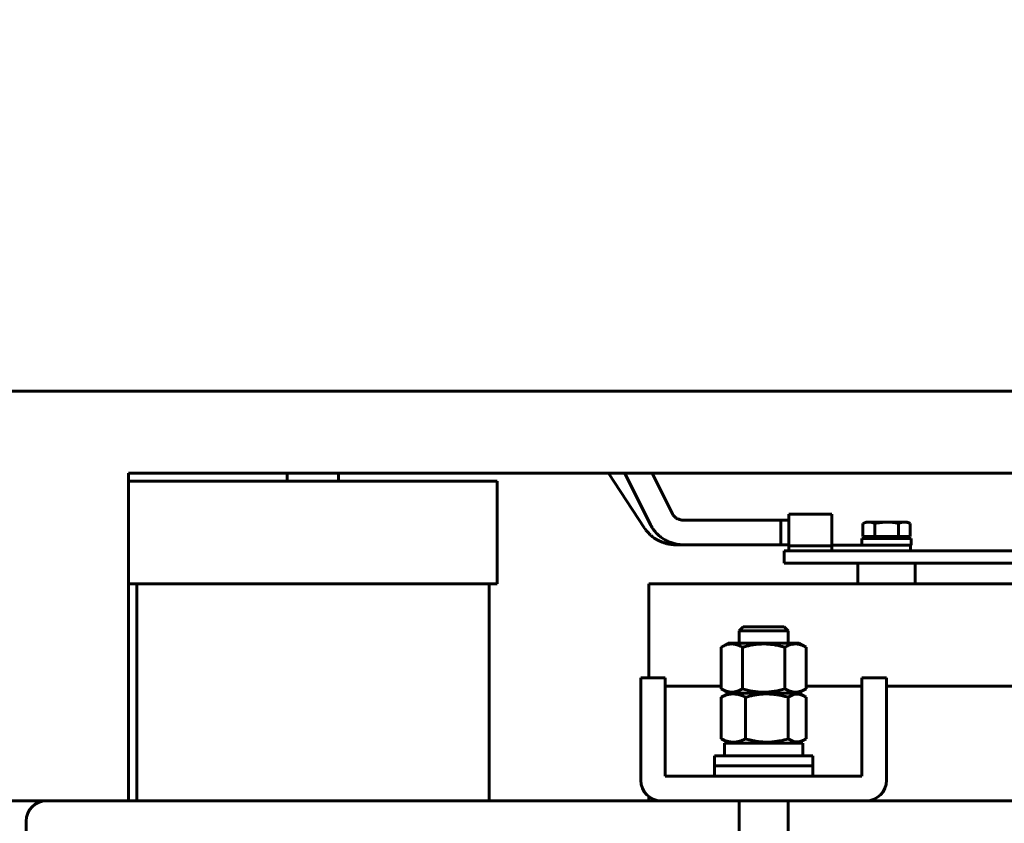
# Model space of a CAD drawing. Header units: millimetres. Extents: x 0 to 297, y 0 to 420.
# Tile 10 of 93: x 99 to 147, y 205 to 245. Entities that reach past the tile are written whole.
import ezdxf

# ---------------------------------------------------------------- set-up
doc = ezdxf.new("R2010")
doc.units = ezdxf.units.MM
doc.linetypes.add('K5LT_BASIC', pattern=[0])
doc.linetypes.add('K5LT_THIN', pattern=[0])
doc.layers.add('Системный слой', color=7, linetype='Continuous')
doc.styles.add('KDIMTEXTSTYLE', font='GOST_AU.SHX', dxfattribs={"width": 0.96, "oblique": 15, "height": 5})
doc.dimstyles.new('KDIMSTYLE (0.20)', dxfattribs={"dimtxt": 5, "dimasz": 1, "dimexe": 2, "dimexo": 0, "dimgap": 1, "dimtad": 1, "dimlfac": 5, "dimtxsty": 'KDIMTEXTSTYLE', "dimsah": 1, "dimcen": 0, "dimdle": 1, "dimadec": 0, "dimazin": 0, "dimtfac": 0.667, "dimtmove": 0, "dimatfit": 3, "dimfxl": 1, "dimtvp": 1, "dimtolj": 1, "dimtzin": 0, "dimarcsym": 0})

# ---------------------------------------------------------------- blocks, each defined once
blk = doc.blocks.new('U1')
at = {"layer": 'Системный слой', "color": 150, "linetype": 'K5LT_BASIC', "lineweight": 60, "true_color": 0x0080ff}
for p, q in [((99.475, 205.423), (99.475, 193.993)), ((99.475, 191.953), (99.475, 191.423))]:
    blk.add_line(p, q, dxfattribs=at)
blk = doc.blocks.new('U3')
at = {"layer": 'Системный слой', "color": 150, "linetype": 'K5LT_BASIC', "lineweight": 60, "true_color": 0x0080ff}
for p, q in [((130.475, 206.423), (100.475, 206.423)), ((170.475, 206.423), (140.475, 206.423))]:
    blk.add_line(p, q, dxfattribs=at)
blk = doc.blocks.new('U15')
at = {"layer": 'Системный слой', "color": 150, "linetype": 'K5LT_BASIC', "lineweight": 60, "true_color": 0x0080ff}
for p, q in [((134.275, 214.723), (134.275, 214.123)), ((134.275, 206.423), (134.275, 188.567))]:
    blk.add_line(p, q, dxfattribs=at)
blk = doc.blocks.new('U16')
at = {"layer": 'Системный слой', "color": 150, "linetype": 'K5LT_BASIC', "lineweight": 60, "true_color": 0x0080ff}
for p, q in [((136.675, 214.723), (136.675, 214.123)), ((136.675, 206.423), (136.675, 188.567))]:
    blk.add_line(p, q, dxfattribs=at)
blk = doc.blocks.new('U17')
at = {"layer": 'Системный слой', "color": 150, "linetype": 'K5LT_BASIC', "lineweight": 60, "true_color": 0x0080ff}
for p, q in [((134.312, 214.723), (134.275, 214.723)), ((136.675, 214.723), (134.312, 214.723))]:
    blk.add_line(p, q, dxfattribs=at)
blk = doc.blocks.new('U18')
at = {"layer": 'Системный слой', "color": 150, "linetype": 'K5LT_BASIC', "lineweight": 60, "true_color": 0x0080ff}
for p, q in [((134.475, 214.923), (134.506, 214.923)), ((134.506, 214.923), (136.475, 214.923))]:
    blk.add_line(p, q, dxfattribs=at)
blk = doc.blocks.new('U32')
at = {"layer": 'Системный слой', "color": 150, "linetype": 'K5LT_BASIC', "lineweight": 60, "true_color": 0x0080ff}
for p, q in [((130.675, 212.023), (133.396, 212.023)), ((137.553, 212.023), (140.275, 212.023)), ((141.475, 212.023), (153.075, 212.023))]:
    blk.add_line(p, q, dxfattribs=at)
blk = doc.blocks.new('U33')
at = {"layer": 'Системный слой', "color": 150, "linetype": 'K5LT_BASIC', "lineweight": 60, "true_color": 0x0080ff}
for p, q in [((130.675, 212.023), (133.396, 212.023)), ((137.553, 212.023), (140.275, 212.023)), ((141.475, 212.023), (153.075, 212.023))]:
    blk.add_line(p, q, dxfattribs=at)
blk = doc.blocks.new('U57')
at = {"layer": 'Системный слой', "color": 150, "linetype": 'K5LT_BASIC', "lineweight": 60, "true_color": 0x0080ff}
for p, q in [((104.875, 217.023), (104.875, 206.423)), ((104.875, 201.494), (104.875, 199.352))]:
    blk.add_line(p, q, dxfattribs=at)
blk = doc.blocks.new('U64')
at = {"layer": 'Системный слой', "color": 150, "linetype": 'K5LT_BASIC', "lineweight": 60, "true_color": 0x0080ff}
blk.add_line((98.475, 206.423), (100.475, 206.423), dxfattribs=at)
blk = doc.blocks.new('U90')
at = {"layer": 'Системный слой', "color": 150, "linetype": 'K5LT_BASIC', "lineweight": 60, "true_color": 0x0080ff}
for p, q in [((129.666, 219.728), (129.667, 219.727)), ((129.667, 219.727), (129.667, 219.727)), ((129.667, 219.727), (129.667, 219.726)), ((129.667, 219.726), (129.668, 219.726)), ((129.668, 219.726), (129.668, 219.726)), ((129.668, 219.726), (129.668, 219.726)), ((129.668, 219.726), (129.668, 219.725)), ((129.668, 219.725), (129.669, 219.724)), ((129.669, 219.724), (129.669, 219.723)), ((129.669, 219.723), (129.67, 219.723)), ((129.67, 219.723), (129.67, 219.723)), ((129.67, 219.723), (129.67, 219.722)), ((129.67, 219.722), (129.671, 219.721)), ((129.671, 219.721), (129.673, 219.718)), ((129.673, 219.718), (129.673, 219.718)), ((129.673, 219.718), (129.673, 219.718)), ((129.673, 219.718), (129.674, 219.717)), ((129.674, 219.717), (129.675, 219.715)), ((129.675, 219.715), (129.677, 219.711)), ((129.677, 219.711), (129.679, 219.709)), ((129.679, 219.709), (129.679, 219.709)), ((129.679, 219.709), (129.679, 219.708)), ((129.679, 219.708), (129.68, 219.707)), ((129.68, 219.707), (129.682, 219.704)), ((129.682, 219.704), (129.686, 219.699)), ((129.686, 219.699), (129.69, 219.692)), ((129.69, 219.692), (129.691, 219.692)), ((129.691, 219.692), (129.692, 219.691)), ((129.692, 219.691), (129.693, 219.688)), ((129.693, 219.688), (129.697, 219.683)), ((129.697, 219.683), (129.703, 219.674)), ((129.703, 219.674), (129.715, 219.658)), ((129.715, 219.658), (129.716, 219.657)), ((129.716, 219.657), (129.717, 219.655)), ((129.717, 219.655), (129.72, 219.651)), ((129.72, 219.651), (129.727, 219.643)), ((129.727, 219.643), (129.739, 219.626)), ((129.739, 219.626), (129.765, 219.594)), ((129.765, 219.594), (129.818, 219.531)), ((129.818, 219.531), (129.934, 219.411)), ((129.934, 219.411), (129.964, 219.384)), ((129.964, 219.384), (129.966, 219.382)), ((129.966, 219.382), (129.971, 219.377)), ((129.971, 219.377), (129.981, 219.368)), ((129.981, 219.368), (130.001, 219.351)), ((130.001, 219.351), (130.043, 219.317)), ((130.043, 219.317), (130.13, 219.252)), ((130.13, 219.252), (130.315, 219.14)), ((130.315, 219.14), (130.553, 219.035)), ((130.553, 219.035), (130.576, 219.026)), ((130.576, 219.026), (130.578, 219.026)), ((130.578, 219.026), (130.581, 219.024)), ((130.581, 219.024), (130.588, 219.022)), ((130.588, 219.022), (130.601, 219.018)), ((130.601, 219.018), (130.627, 219.009)), ((130.627, 219.009), (130.68, 218.994)), ((130.68, 218.994), (130.746, 218.976)), ((130.746, 218.976), (130.749, 218.976)), ((130.749, 218.976), (130.749, 218.976)), ((130.749, 218.976), (130.75, 218.975)), ((130.75, 218.975), (130.751, 218.975)), ((130.751, 218.975), (130.753, 218.975)), ((130.753, 218.975), (130.757, 218.974)), ((130.757, 218.974), (130.758, 218.974)), ((130.758, 218.974), (130.758, 218.974)), ((130.758, 218.974), (130.759, 218.973)), ((130.759, 218.973), (130.76, 218.973)), ((130.76, 218.973), (130.763, 218.972)), ((130.763, 218.972), (130.768, 218.971)), ((130.768, 218.971), (130.776, 218.969)), ((130.776, 218.969), (130.776, 218.969)), ((130.776, 218.969), (130.778, 218.969)), ((130.778, 218.969), (130.78, 218.968)), ((130.78, 218.968), (130.785, 218.967)), ((130.785, 218.967), (130.796, 218.965)), ((130.796, 218.965), (130.814, 218.961)), ((130.814, 218.961), (130.815, 218.961)), ((130.815, 218.961), (130.818, 218.961)), ((130.818, 218.961), (130.823, 218.96)), ((130.823, 218.96), (130.833, 218.958)), ((130.833, 218.958), (130.854, 218.954)), ((130.854, 218.954), (130.896, 218.947)), ((130.896, 218.947), (130.899, 218.947)), ((130.899, 218.947), (130.904, 218.946)), ((130.904, 218.946), (130.914, 218.944)), ((130.914, 218.944), (130.936, 218.941)), ((130.936, 218.941), (130.979, 218.936)), ((130.979, 218.936), (131.033, 218.931)), ((131.033, 218.931), (131.067, 218.928)), ((131.067, 218.928), (131.07, 218.928)), ((131.07, 218.928), (131.075, 218.927)), ((131.075, 218.927), (131.086, 218.927)), ((131.086, 218.927), (131.106, 218.925)), ((131.106, 218.925), (131.137, 218.924)), ((131.137, 218.924), (131.138, 218.924)), ((131.138, 218.924), (131.141, 218.924)), ((131.141, 218.924), (131.148, 218.924)), ((131.148, 218.924), (131.161, 218.923)), ((131.161, 218.923), (131.187, 218.923)), ((131.187, 218.923), (131.223, 218.923)), ((131.223, 218.923), (131.224, 218.923)), ((131.224, 218.923), (131.227, 218.923)), ((131.227, 218.923), (131.233, 218.923)), ((131.233, 218.923), (131.246, 218.923)), ((131.246, 218.923), (131.269, 218.923)), ((131.269, 218.923), (131.287, 218.923)), ((131.287, 218.923), (131.289, 218.923)), ((131.289, 218.923), (131.292, 218.923)), ((131.292, 218.923), (131.298, 218.923)), ((131.298, 218.923), (131.309, 218.923)), ((131.309, 218.923), (131.332, 218.923)), ((131.332, 218.923), (131.364, 218.923)), ((131.364, 218.923), (131.407, 218.923)), ((131.407, 218.923), (131.445, 218.923)), ((131.445, 218.923), (131.464, 218.923)), ((131.464, 218.923), (131.468, 218.923)), ((131.468, 218.923), (131.469, 218.923)), ((131.469, 218.923), (131.472, 218.923)), ((131.472, 218.923), (131.478, 218.923)), ((131.478, 218.923), (131.49, 218.923)), ((131.49, 218.923), (131.499, 218.923)), ((131.499, 218.923), (131.5, 218.923)), ((131.5, 218.923), (131.502, 218.923)), ((131.502, 218.923), (131.504, 218.923)), ((131.504, 218.923), (131.51, 218.923)), ((131.51, 218.923), (131.522, 218.923)), ((131.522, 218.923), (131.533, 218.923)), ((131.533, 218.923), (131.533, 218.923)), ((131.533, 218.923), (131.534, 218.923)), ((131.534, 218.923), (131.536, 218.923)), ((131.536, 218.923), (131.539, 218.923)), ((131.539, 218.923), (131.54, 218.923)), ((131.54, 218.923), (131.543, 218.923)), ((131.543, 218.923), (131.548, 218.923)), ((131.548, 218.923), (131.559, 218.923)), ((131.559, 218.923), (131.576, 218.923)), ((131.576, 218.923), (131.577, 218.923))]:
    blk.add_line(p, q, dxfattribs=at)
blk = doc.blocks.new('U97')
at = {"layer": 'Системный слой', "color": 150, "linetype": 'K5LT_BASIC', "lineweight": 60, "true_color": 0x0080ff}
for p, q in [((133.75, 211.683), (134.744, 211.683)), ((134.744, 211.683), (137.2, 211.683))]:
    blk.add_line(p, q, dxfattribs=at)
blk = doc.blocks.new('U98')
at = {"layer": 'Системный слой', "color": 150, "linetype": 'K5LT_BASIC', "lineweight": 60, "true_color": 0x0080ff}
for p, q in [((136.665, 211.479), (136.927, 211.612)), ((136.927, 211.612), (137.196, 211.632)), ((137.196, 211.632), (137.462, 211.532)), ((137.462, 211.532), (137.49, 211.515)), ((137.49, 211.515), (137.518, 211.498)), ((137.518, 211.498), (137.545, 211.479))]:
    blk.add_line(p, q, dxfattribs=at)
blk = doc.blocks.new('U99')
at = {"layer": 'Системный слой', "color": 150, "linetype": 'K5LT_BASIC', "lineweight": 60, "true_color": 0x0080ff}
for p, q in [((136.927, 209.314), (136.665, 209.447)), ((137.196, 209.294), (136.927, 209.314)), ((137.462, 209.394), (137.196, 209.294)), ((137.49, 209.411), (137.462, 209.394)), ((137.518, 209.429), (137.49, 209.411)), ((137.545, 209.447), (137.518, 209.429))]:
    blk.add_line(p, q, dxfattribs=at)
blk = doc.blocks.new('KDIMARROW_01')
at = {"layer": 'Системный слой'}
blk.add_hatch(color=0, dxfattribs=at).paths.add_polyline_path([(0, 0), (-5, 0.658), (-4.5, 0), (-5, -0.658)])
at = {"layer": 'Системный слой', "color": 0, "linetype": 'K5LT_THIN', "lineweight": 18}
for p, q in [((-4.5, 0), (-5, 0.658)), ((-5, 0.658), (0, 0)), ((0, 0), (-5, -0.658)), ((-5, -0.658), (-4.5, 0)), ((0, 0), (-1, 0))]:
    blk.add_line(p, q, dxfattribs=at)

msp = doc.modelspace()

# ---------------------------------------------------------------- linework, layer by layer
at = {"layer": 'Системный слой', "color": 150, "linetype": 'K5LT_BASIC', "lineweight": 60, "true_color": 0x0080ff}
for p, q in [((98.4747, 226.4231), (212.4747, 226.4231)), ((104.4747, 222.4231), (206.4747, 222.4231)), ((104.4747, 207.0231), (104.4747, 222.4231)), ((112.2247, 222.4231), (112.2247, 222.0231)), ((114.7247, 222.4231), (114.7247, 222.0231)), ((127.9047, 222.4231), (129.6661, 219.7282)), ((128.6967, 222.4231), (129.9541, 219.8974)), ((130.0333, 222.4231), (131.0207, 220.4396)), ((104.4747, 222.0231), (122.4747, 222.0231)), ((122.4747, 222.0231), (122.4747, 217.0231)), ((131.5768, 220.1231), (131.6066, 220.1231)), ((131.5777, 220.1231), (131.8052, 220.1231)), ((131.6066, 220.1231), (131.8052, 220.1231)), ((131.8052, 220.1231), (132.1301, 220.1231)), ((132.1301, 220.1231), (136.305, 220.1231)), ((136.705, 220.1231), (136.305, 220.1231)), ((136.305, 218.9231), (136.305, 220.1231)), ((138.805, 220.4231), (136.705, 220.4231)), ((136.705, 220.4231), (136.705, 218.8707)), ((138.805, 220.4231), (138.805, 218.8707)), ((140.4747, 220.0231), (140.32, 219.9668)), ((140.32, 219.3231), (140.32, 219.9668)), ((140.6087, 220.0231), (140.4747, 220.0231)), ((141.4747, 220.0231), (140.6087, 220.0231)), ((140.8973, 219.3231), (140.8973, 219.9668)), ((141.4747, 220.0231), (142.3407, 220.0231)), ((142.052, 219.3231), (142.052, 219.9668)), ((142.4747, 220.0231), (142.3407, 220.0231)), ((142.4747, 220.0231), (142.6294, 219.9668)), ((142.6294, 219.3231), (142.6294, 219.9668)), ((140.2747, 218.9031), (140.2747, 219.2231)), ((140.2747, 219.2231), (142.6747, 219.2231)), ((140.8973, 219.3231), (140.32, 219.3231)), ((140.6007, 219.2231), (140.5007, 219.3231)), ((142.052, 219.3231), (140.8973, 219.3231)), ((142.6294, 219.3231), (142.052, 219.3231)), ((142.3487, 219.2231), (142.4487, 219.3231)), ((142.6747, 218.9031), (142.6747, 219.2231)), ((136.705, 218.9231), (136.305, 218.9231)), ((136.705, 218.8707), (136.705, 218.6231)), ((136.705, 218.8707), (138.805, 218.8707)), ((138.805, 218.9031), (140.9459, 218.9031)), ((138.805, 218.8707), (138.805, 218.6231)), ((140.9459, 218.9031), (142.6747, 218.9031)), ((142.6369, 218.9031), (142.6369, 218.6231)), ((136.4747, 218.6231), (136.4747, 218.0231)), ((136.4747, 218.6231), (202.4747, 218.6231)), ((136.4747, 218.0231), (202.4747, 218.0231)), ((140.0747, 218.0231), (140.0747, 217.0231)), ((142.8747, 218.0231), (142.8747, 217.0231)), ((104.4747, 217.0231), (122.4747, 217.0231)), ((122.0747, 217.0231), (122.0747, 206.4231)), ((129.8747, 217.0231), (129.8747, 212.4231)), ((129.8747, 217.0231), (153.0747, 217.0231)), ((134.4747, 214.9231), (134.2747, 214.7231)), ((136.4747, 214.9231), (136.6747, 214.7231)), ((133.7497, 214.1231), (133.3962, 213.919)), ((133.3962, 213.919), (133.3962, 211.8872)), ((133.7497, 214.1231), (137.1997, 214.1231)), ((134.4355, 213.919), (134.4355, 211.8872)), ((136.5139, 213.919), (136.5139, 211.8872)), ((137.1997, 214.1231), (137.5531, 213.919)), ((137.5531, 213.919), (137.5531, 211.8872)), ((129.4747, 212.4231), (130.6747, 212.4231)), ((129.4747, 211.4231), (129.4747, 212.4231)), ((130.6747, 212.4231), (130.6747, 211.4231)), ((140.2747, 211.4231), (140.2747, 212.4231)), ((140.2747, 212.4231), (141.4747, 212.4231)), ((141.4747, 212.4231), (141.4747, 211.4231)), ((133.7497, 211.6831), (133.3962, 211.8872)), ((133.4039, 211.479), (133.4039, 209.4472)), ((133.7497, 211.6831), (133.4876, 211.5318)), ((133.7497, 211.6831), (137.1997, 211.6831)), ((134.5942, 211.479), (134.5942, 209.4472)), ((136.665, 211.479), (136.665, 209.4472)), ((137.1997, 211.6831), (137.5531, 211.8872)), ((137.1997, 211.6831), (137.4618, 211.5318)), ((137.5454, 211.479), (137.5454, 209.4472)), ((129.4747, 211.4231), (129.4747, 207.4231)), ((130.6747, 207.6231), (130.6747, 211.4231)), ((140.2747, 211.4231), (140.2747, 207.6231)), ((141.4747, 207.4231), (141.4747, 211.4231)), ((133.7497, 209.2431), (133.4876, 209.3944)), ((133.5647, 208.6231), (133.5647, 209.2431)), ((133.5647, 209.2431), (137.3847, 209.2431)), ((137.1997, 209.2431), (137.4618, 209.3944)), ((137.3847, 208.6231), (137.3847, 209.2431)), ((133.0747, 208.1231), (133.0747, 208.6231)), ((133.0747, 208.6231), (137.8747, 208.6231)), ((137.8747, 208.1231), (137.8747, 208.6231)), ((133.0747, 208.1231), (137.8747, 208.1231)), ((133.0747, 207.6231), (133.0747, 208.1231)), ((133.0747, 208.1231), (137.8747, 208.1231)), ((137.8747, 207.6231), (137.8747, 208.1231)), ((140.2747, 207.6231), (130.6747, 207.6231)), ((104.4747, 207.0231), (104.4747, 206.4231)), ((100.4747, 206.4231), (98.4747, 206.4231)), ((129.8747, 206.6231), (129.8747, 206.4231)), ((130.4747, 206.4231), (140.4747, 206.4231))]:
    msp.add_line(p, q, dxfattribs=at)
for centre, start, end in [((130.4747, 207.4231), 180, 270), ((140.4747, 207.4231), 270, 0), ((100.4747, 205.4231), 90, 180)]:
    msp.add_arc(centre, 1, start, end, dxfattribs=at)
for points, knots in [([(131.0207, 220.4396), (131.021, 220.4391), (131.0213, 220.4385), (131.0218, 220.4375), (131.022, 220.437), (131.0227, 220.4356), (131.0231, 220.4349), (131.0243, 220.4324), (131.0252, 220.4307), (131.0276, 220.4261), (131.0291, 220.4232), (131.0314, 220.4187), (131.0323, 220.4172), (131.0362, 220.4099), (131.0393, 220.4043), (131.0455, 220.3937), (131.0486, 220.3886), (131.0539, 220.3802), (131.0563, 220.3767), (131.0619, 220.3687), (131.0652, 220.3642), (131.0718, 220.356), (131.0747, 220.3524), (131.0809, 220.3451), (131.0842, 220.3414), (131.0903, 220.3346), (131.093, 220.3317), (131.0988, 220.3255), (131.102, 220.3221), (131.1057, 220.3181), (131.1066, 220.3172), (131.1081, 220.3156), (131.1087, 220.3149), (131.1111, 220.3124), (131.1126, 220.3108), (131.1178, 220.3056), (131.1212, 220.3022), (131.1322, 220.2916), (131.1399, 220.2845), (131.1509, 220.275), (131.1538, 220.2725), (131.1603, 220.2671), (131.164, 220.2641), (131.186, 220.2467), (131.2055, 220.233), (131.2307, 220.2175), (131.2355, 220.2147), (131.26, 220.2005), (131.28, 220.1903), (131.3215, 220.1719), (131.3428, 220.1637), (131.3699, 220.1549), (131.3743, 220.1535), (131.3842, 220.1506), (131.3896, 220.149), (131.3965, 220.1471), (131.3979, 220.1468), (131.4007, 220.146), (131.4021, 220.1456), (131.4062, 220.1445), (131.409, 220.1438), (131.417, 220.1417), (131.4222, 220.1403), (131.4367, 220.1367), (131.4457, 220.1347), (131.4664, 220.1306), (131.4779, 220.1288), (131.4977, 220.1264), (131.5059, 220.1256), (131.5194, 220.1247), (131.5245, 220.1244), (131.5297, 220.1241)], [0, 0, 0, 0, 0.0081289, 0.0081289, 0.0162578, 0.0162578, 0.0284506, 0.0284506, 0.0548689, 0.0548689, 0.1016122, 0.1016122, 0.1268579, 0.1268579, 0.2213671, 0.2213671, 0.3158762, 0.3158762, 0.3842048, 0.3842048, 0.4804935, 0.4804935, 0.5519021, 0.5519021, 0.6233107, 0.6233107, 0.6770209, 0.6770209, 0.7335772, 0.7335772, 0.7477163, 0.7477163, 0.7618554, 0.7618554, 0.7930591, 0.7930591, 0.8618478, 0.8618478, 1.0084824, 1.0084824, 1.0597742, 1.0597742, 1.123696, 1.123696, 1.436688, 1.436688, 1.50877, 1.50877, 1.8013451, 1.8013451, 2.0857621, 2.0857621, 2.1398189, 2.1398189, 2.2029134, 2.2029134, 2.218687, 2.218687, 2.2344606, 2.2344606, 2.2665656, 2.2665656, 2.3297096, 2.3297096, 2.4471331, 2.4471331, 2.6015255, 2.6015255, 2.7137809, 2.7137809, 2.7795689, 2.7795689, 2.7795689, 2.7795689]), ([(131.5297, 220.1241), (131.5326, 220.124), (131.5356, 220.1239), (131.5417, 220.1236), (131.5448, 220.1236), (131.551, 220.1234), (131.5541, 220.1233), (131.5605, 220.1232), (131.5637, 220.1232), (131.5702, 220.1231), (131.5735, 220.1231), (131.5768, 220.1231)], [0, 0, 0, 0, 0.03785522, 0.03785522, 0.07571044, 0.07571044, 0.11356566, 0.11356566, 0.15142087, 0.15142087, 0.18927609, 0.18927609, 0.18927609, 0.18927609]), ([(129.9541, 219.8974), (129.9544, 219.8968), (129.9547, 219.8962), (129.9554, 219.8947), (129.9559, 219.8938), (129.9571, 219.8915), (129.9578, 219.89), (129.9599, 219.8859), (129.9613, 219.8832), (129.9652, 219.8756), (129.9678, 219.8706), (129.9748, 219.8576), (129.9792, 219.8495), (129.9936, 219.8236), (130.0037, 219.8063), (130.033, 219.7579), (130.0525, 219.7278), (130.1044, 219.6522), (130.1381, 219.607), (130.198, 219.5347), (130.223, 219.5065), (130.2538, 219.4744), (130.2585, 219.4696), (130.2884, 219.4392), (130.3145, 219.4142), (130.3482, 219.3839), (130.3549, 219.378), (130.3685, 219.3661), (130.3754, 219.3602), (130.435, 219.3099), (130.4905, 219.2682), (130.6112, 219.1883), (130.6767, 219.1506), (130.8125, 219.0834), (130.8823, 219.054), (131.0175, 219.0066), (131.0813, 218.9877), (131.176, 218.9664), (131.2024, 218.9611), (131.2812, 218.9469), (131.3331, 218.9396), (131.4392, 218.9284), (131.4935, 218.9246), (131.5569, 218.9232), (131.5673, 218.9232), (131.592, 218.923), (131.6064, 218.9231), (131.6428, 218.9231), (131.6647, 218.9231), (131.7103, 218.9231), (131.7341, 218.9231), (131.784, 218.9231), (131.8102, 218.9231), (131.8485, 218.9231), (131.8591, 218.9231), (131.8727, 218.9231), (131.8755, 218.9231), (131.881, 218.9231), (131.8837, 218.9231), (131.892, 218.9231), (131.8975, 218.9231), (131.9141, 218.9231), (131.9252, 218.9231), (131.9586, 218.9231), (131.981, 218.9231), (132.0482, 218.9231), (132.0933, 218.9231), (132.1506, 218.9231), (132.1627, 218.9231), (132.178, 218.9231), (132.1811, 218.9231), (132.1906, 218.9231), (132.1969, 218.9231), (132.2159, 218.9231), (132.2285, 218.9231), (132.2662, 218.9231), (132.2909, 218.9231), (132.3159, 218.9231), (132.3161, 218.9231), (132.3666, 218.9231), (132.4151, 218.9231), (132.5167, 218.9231), (132.5698, 218.9231), (132.656, 218.9231), (132.689, 218.9231), (132.7303, 218.9231), (132.7385, 218.9231), (132.755, 218.9231), (132.7633, 218.9231), (132.7776, 218.9231), (132.7836, 218.9231), (132.8018, 218.9231), (132.8138, 218.9231), (132.8501, 218.9231), (132.8743, 218.9231), (132.9468, 218.9231), (132.9951, 218.9231), (133.1401, 218.9231), (133.2367, 218.9231), (133.3745, 218.9231), (133.4158, 218.9231), (133.5511, 218.9231), (133.6451, 218.9231), (133.7796, 218.9231), (133.8201, 218.9231), (133.878, 218.9231), (133.8954, 218.9231), (133.9303, 218.9231), (133.9477, 218.9231), (133.9771, 218.9231), (133.9891, 218.9231), (134.025, 218.9231), (134.0489, 218.9231), (134.1206, 218.9231), (134.1685, 218.9231), (134.312, 218.9231), (134.4077, 218.9231), (134.5362, 218.9231), (134.5691, 218.9231), (134.7604, 218.9231), (134.9189, 218.9231), (135.4866, 218.9231), (135.8958, 218.9231), (136.305, 218.9231)], [0, 0, 0, 0, 0.005699, 0.005699, 0.0142475, 0.0142475, 0.028495, 0.028495, 0.0541403, 0.0541403, 0.1025801, 0.1025801, 0.1823192, 0.1823192, 0.3589378, 0.3589378, 0.6720933, 0.6720933, 1.1590739, 1.1590739, 1.4855762, 1.4855762, 1.5445362, 1.5445362, 1.8537417, 1.8537417, 1.9310431, 1.9310431, 2.0083445, 2.0083445, 2.6016725, 2.6016725, 3.2435894, 3.2435894, 3.8924103, 3.8924103, 4.4682667, 4.4682667, 4.6834216, 4.6834216, 5.1201082, 5.1201082, 5.580434, 5.580434, 5.6707462, 5.6707462, 5.7997551, 5.7997551, 6.0047823, 6.0047823, 6.2361318, 6.2361318, 6.4848316, 6.4848316, 6.5760106, 6.5760106, 6.5988053, 6.5988053, 6.6216001, 6.6216001, 6.6671054, 6.6671054, 6.7577636, 6.7577636, 6.9377507, 6.9377507, 7.2934744, 7.2934744, 7.3891971, 7.3891971, 7.4140764, 7.4140764, 7.4639715, 7.4639715, 7.5640787, 7.5640787, 7.7639704, 7.7639704, 7.765304, 7.765304, 8.1731256, 8.1731256, 8.6208794, 8.6208794, 8.89945, 8.89945, 8.9690926, 8.9690926, 9.0387353, 9.0387353, 9.089757, 9.089757, 9.1918104, 9.1918104, 9.3959555, 9.3959555, 9.8043887, 9.8043887, 10.6217451, 10.6217451, 10.9712262, 10.9712262, 11.767402, 11.767402, 12.1101783, 12.1101783, 12.2577533, 12.2577533, 12.4053283, 12.4053283, 12.5065213, 12.5065213, 12.7088915, 12.7088915, 13.1135592, 13.1135592, 13.922523, 13.922523, 14.2003363, 14.2003363, 15.5402826, 15.5402826, 19, 19, 19, 19]), ([(140.8973, 219.9668), (140.9929, 219.9842), (141.0896, 219.9985), (141.2823, 220.018), (141.3785, 220.0231), (141.4747, 220.0231)], [0.0049107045, 0.0049107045, 0.0049107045, 0.0049107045, 0.0063655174, 0.0063655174, 0.0078203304, 0.0078203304, 0.0078203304, 0.0078203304]), ([(133.3962, 213.919), (133.4612, 213.9566), (133.5569, 214.0041), (133.6749, 214.0444), (133.7489, 214.0629), (133.8153, 214.0743), (133.8721, 214.0792), (133.9302, 214.0803), (133.9888, 214.0775), (134.0589, 214.0678), (134.117, 214.0547), (134.186, 214.035), (134.2893, 213.9972), (134.3796, 213.9513), (134.4355, 213.919)], [0, 0, 0, 0, 2.8814613, 4.2007918, 5.12203, 6.0737295, 7.054851, 7.5526049, 8.5536622, 9.549854, 10.5399482, 11.0322282, 12.5081996, 15, 15, 15, 15]), ([(134.4355, 213.919), (134.4516, 213.9237), (134.4841, 213.9329), (134.5498, 213.9509), (134.632, 213.9719), (134.7313, 213.9951), (134.8563, 214.0211), (135.0068, 214.0468), (135.1392, 214.0626), (135.2277, 214.0702), (135.287, 214.0744), (135.4223, 214.0813), (135.6239, 214.0798), (135.8785, 214.0569), (136.079, 214.0243), (136.2386, 213.9907), (136.3451, 213.9651), (136.4366, 213.941), (136.4881, 213.9265), (136.5139, 213.919)], [0.009237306, 0.009237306, 0.009237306, 0.009237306, 0.009490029, 0.009742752, 0.010248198, 0.010753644, 0.01125909, 0.012147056, 0.013035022, 0.013257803, 0.013480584, 0.013926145, 0.015290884, 0.016498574, 0.017706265, 0.018327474, 0.018948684, 0.01935084, 0.019752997, 0.019752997, 0.019752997, 0.019752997]), ([(136.5139, 213.919), (136.5789, 213.9566), (136.6746, 214.0041), (136.7926, 214.0444), (136.8666, 214.0629), (136.933, 214.0743), (136.9898, 214.0792), (137.0479, 214.0803), (137.1065, 214.0775), (137.1766, 214.0678), (137.2347, 214.0547), (137.3037, 214.035), (137.407, 213.9972), (137.4973, 213.9513), (137.5531, 213.919)], [0, 0, 0, 0, 2.8814613, 4.2007918, 5.12203, 6.0737295, 7.054851, 7.5526049, 8.5536622, 9.549854, 10.5399482, 11.0322282, 12.5081996, 15, 15, 15, 15]), ([(134.4355, 211.8872), (134.3506, 211.8382), (134.2652, 211.7978), (134.0924, 211.7419), (134.0052, 211.7265), (133.8727, 211.7264), (133.8283, 211.7301), (133.7405, 211.7448), (133.6969, 211.7557), (133.5668, 211.7977), (133.4812, 211.8381), (133.3962, 211.8872)], [0.000000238, 0.000000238, 0.000000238, 0.000000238, 0.002624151, 0.002624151, 0.005248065, 0.005248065, 0.006560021, 0.006560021, 0.007871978, 0.007871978, 0.010495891, 0.010495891, 0.010495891, 0.010495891]), ([(133.4039, 211.479), (133.4784, 211.5166), (133.5879, 211.5641), (133.7231, 211.6044), (133.8079, 211.6229), (133.8839, 211.6343), (133.949, 211.6392), (134.0155, 211.6403), (134.0826, 211.6375), (134.163, 211.6278), (134.2295, 211.6147), (134.3085, 211.595), (134.4268, 211.5572), (134.5303, 211.5113), (134.5942, 211.479)], [0, 0, 0, 0, 2.8814613, 4.2007918, 5.12203, 6.0737295, 7.054851, 7.5526049, 8.5536622, 9.549854, 10.5399482, 11.0322282, 12.5081996, 15, 15, 15, 15]), ([(136.5139, 211.8872), (136.3459, 211.8387), (136.1757, 211.7983), (135.9154, 211.756), (135.8277, 211.745), (135.6509, 211.7302), (135.5628, 211.7264), (135.2993, 211.7264), (135.1248, 211.7415), (134.7777, 211.7974), (134.6045, 211.8384), (134.4355, 211.8872)], [0.003844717, 0.003844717, 0.003844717, 0.003844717, 0.006467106, 0.006467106, 0.0077783, 0.0077783, 0.009089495, 0.009089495, 0.011711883, 0.011711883, 0.014334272, 0.014334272, 0.014334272, 0.014334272]), ([(134.5942, 211.479), (134.7237, 211.5166), (134.9143, 211.5641), (135.1495, 211.6044), (135.2969, 211.6229), (135.4292, 211.6343), (135.5424, 211.6392), (135.6582, 211.6403), (135.7749, 211.6375), (135.9147, 211.6278), (136.0304, 211.6147), (136.1679, 211.595), (136.3044, 211.5699), (136.4856, 211.5287), (136.5979, 211.4985), (136.665, 211.479)], [0, 0, 0, 0, 3.0735588, 4.4808446, 5.4634987, 6.4786448, 7.5251745, 8.0561119, 9.1239063, 10.186511, 11.2426114, 11.7677101, 13.3420796, 14.3968691, 16, 16, 16, 16]), ([(137.5531, 211.8872), (137.4683, 211.8382), (137.3828, 211.7978), (137.2101, 211.7419), (137.1229, 211.7265), (136.9903, 211.7264), (136.946, 211.7301), (136.8582, 211.7448), (136.8146, 211.7557), (136.6845, 211.7977), (136.5989, 211.8381), (136.5139, 211.8872)], [0.000000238, 0.000000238, 0.000000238, 0.000000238, 0.002624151, 0.002624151, 0.005248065, 0.005248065, 0.006560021, 0.006560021, 0.007871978, 0.007871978, 0.010495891, 0.010495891, 0.010495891, 0.010495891]), ([(134.5942, 209.4472), (134.497, 209.3982), (134.3992, 209.3578), (134.2014, 209.3019), (134.1014, 209.2865), (133.9496, 209.2864), (133.8988, 209.2901), (133.7982, 209.3048), (133.7483, 209.3157), (133.5993, 209.3577), (133.5012, 209.3981), (133.4039, 209.4472)], [0.000000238, 0.000000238, 0.000000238, 0.000000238, 0.002624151, 0.002624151, 0.005248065, 0.005248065, 0.006560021, 0.006560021, 0.007871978, 0.007871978, 0.010495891, 0.010495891, 0.010495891, 0.010495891]), ([(136.665, 209.4472), (136.5355, 209.4097), (136.3449, 209.3621), (136.1097, 209.3218), (135.9623, 209.3033), (135.8299, 209.2919), (135.7168, 209.287), (135.601, 209.2859), (135.4842, 209.2888), (135.3445, 209.2985), (135.2288, 209.3115), (135.0913, 209.3312), (134.9548, 209.3563), (134.7736, 209.3976), (134.6613, 209.4277), (134.5942, 209.4472)], [0, 0, 0, 0, 3.0735588, 4.4808446, 5.4634987, 6.4786448, 7.5251745, 8.0561119, 9.1239063, 10.186511, 11.2426114, 11.7677101, 13.3420796, 14.3968691, 16, 16, 16, 16])]:
    msp.add_open_spline(points, degree=3, knots=knots, dxfattribs=at)
for points in [[(140.32, 219.9668), (140.4162, 220.0018), (140.5124, 220.0231), (140.6087, 220.0231)], [(140.6087, 220.0231), (140.7049, 220.0231), (140.8011, 220.0018), (140.8973, 219.9668)], [(141.4747, 220.0231), (141.6675, 220.0231), (141.8601, 220.0017), (142.052, 219.9668)], [(142.052, 219.9668), (142.1483, 220.0018), (142.2445, 220.0231), (142.3407, 220.0231)], [(142.3407, 220.0231), (142.4369, 220.0231), (142.5332, 220.0018), (142.6294, 219.9668)], [(133.4876, 211.5318), (133.4596, 211.5156), (133.4317, 211.498), (133.4039, 211.479)], [(133.4039, 209.4472), (133.4317, 209.4283), (133.4595, 209.4106), (133.4876, 209.3944)]]:
    msp.add_open_spline(points, degree=3, dxfattribs=at)

# ---------------------------------------------------------------- block references
at = {"layer": 'Системный слой'}
for name in ['U90', 'U57', 'U18', 'U15', 'U17', 'U16', 'U32', 'U33', 'U97', 'U98', 'U99', 'U64', 'U3', 'U1']:
    msp.add_blockref(name, (0, 0), dxfattribs=at)

# ---------------------------------------------------------------- dimensions: what is measured, and where the dimension line sits
at = {"layer": 'Системный слой', "color": 7}
msp.add_linear_dim(base=(96.9747, 236.4231), p1=(219.7231, 185.1624), p2=(96.9747, 185.4231), location=(158.3489, 236.4231), text='\\H5.0;\\W0.965;\\Q15;\\H5.0;\\W0.965;\\Q15;\\Q15;Ш', dimstyle='KDIMSTYLE (0.20)', override={"dimexo": 0, "dimblk1": 'KDIMARROW_01', "dimblk2": 'KDIMARROW_01', "dimse1": 0, "dimse2": 0, "dimclrt": 7, "dimtolj": 1}, dxfattribs=at).render()
msp.add_linear_dim(base=(86.9747, 88.4231), p1=(98.4747, 226.4231), p2=(108.4747, 88.4231), angle=90, location=(86.9747, 157.4231), text='\\H5.0;\\W0.965;\\Q15;\\H5.0;\\W0.965;\\Q15;\\Q15;В', dimstyle='KDIMSTYLE (0.20)', override={"dimexo": 0, "dimblk1": 'KDIMARROW_01', "dimblk2": 'KDIMARROW_01', "dimse1": 0, "dimse2": 0, "dimclrt": 7, "dimtolj": 1}, dxfattribs=at).render()

doc.saveas('drawing.dxf')
